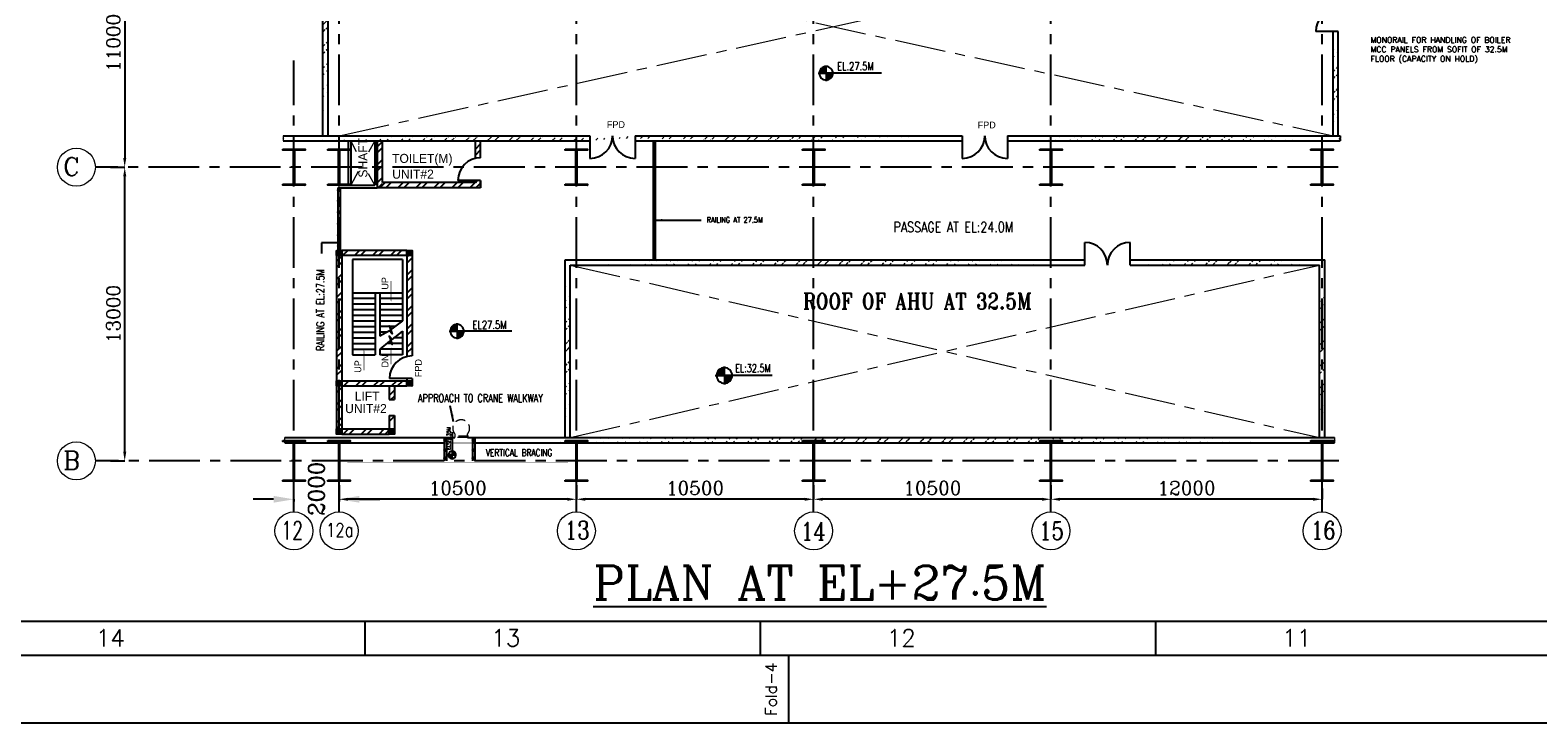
# Model space of a CAD drawing. Header units: inches. Extents: x 0 to 1544102, y -287698 to 23144100.
# Tile 2 of 54: x 53682 to 120399, y -287698 to -257035. Entities that reach past the tile are written whole.
import ezdxf
from ezdxf.enums import TextEntityAlignment as Align

# ---------------------------------------------------------------- set-up
doc = ezdxf.new("R2010")
doc.units = ezdxf.units.IN
doc.header["$LTSCALE"] = 1800
doc.header["$MEASUREMENT"] = 0
doc.linetypes.add('CENTER', pattern=[2, 1.25, -0.25, 0.25, -0.25])
doc.linetypes.add('HIDDEN', pattern=[0.375, 0.25, -0.125])
doc.layers.get('0').update_dxf_attribs({"color": 253, "lineweight": 9})
for name, color, linetype in [('BRACING', 1, 'HIDDEN'), ('COL', 1, 'Continuous'), ('DIM', 4, 'Continuous'), ('FORMAT', 9, 'Continuous'), ('GRID', 251, 'CENTER'), ('STAIR', 2, 'Continuous'), ('STEEL', 231, 'Continuous'), ('TEXT', 3, 'Continuous'), ('WALL', 6, 'Continuous')]:
    doc.layers.add(name, color=color, linetype=linetype)
doc.layers.add('CEN', color=2, linetype='CENTER', lineweight=15)
doc.layers.add('EQUIP', color=8, linetype='HIDDEN', lineweight=9)
doc.styles.add('COMPLEX', font='complex')
doc.styles.add('HTX11', font='O8111901')
doc.styles.add('ROMANC', font='ROMANC.SHX')
doc.styles.add('ROMANS', font='romans.shx')
doc.styles.add('ROMANT', font='romant')
doc.styles.get("Standard").update_dxf_attribs({"font": 'arial.ttf'})
doc.dimstyles.new('K2', dxfattribs={"dimtxt": 600, "dimasz": 400, "dimexe": 200, "dimexo": 200, "dimgap": 200, "dimtad": 1, "dimdec": 0, "dimzin": 0, "dimdsep": 46, "dimtxsty": 'ROMANC', "dimcen": 0.09, "dimclrd": 256, "dimclrt": 4, "dimadec": 0, "dimazin": 0, "dimtfac": 1, "dimtdec": 0, "dimtofl": 0, "dimtmove": 1, "dimatfit": 3, "dimfxl": 0.18, "dimtolj": 1, "dimtzin": 0, "dimarcsym": 0})
doc.dimstyles.new('USER175', dxfattribs={"dimscale": 175, "dimtxt": 2, "dimasz": 1.75, "dimexe": 0, "dimexo": 0, "dimgap": 0.5, "dimtad": 1, "dimdec": 0, "dimzin": 0, "dimdsep": 46, "dimtxsty": 'ROMANS', "dimcen": 0, "dimclrd": 4, "dimclre": 4, "dimclrt": 4, "dimadec": 0, "dimazin": 0, "dimtfac": 0.09, "dimtdec": 0, "dimtix": 1, "dimtofl": 0, "dimtmove": 0, "dimatfit": 3, "dimfxl": 1, "dimtolj": 1, "dimtzin": 0, "dimarcsym": 0})
pattern_1 = [(45, (-320647.8, -240291.9), (-477.2971, 477.2971), []), (45, (-320329.6, -240291.9), (-477.2971, 477.2971), [])]
pattern_2 = [(45, (-320647.8, -241291.9), (-477.2971, 477.2971), []), (45, (-320329.6, -241291.9), (-477.2971, 477.2971), [])]
pattern_3 = [(45, (-325069.66, -362048.9), (-397.7476, 397.7476), []), (45, (-324804.5, -362048.9), (-397.7476, 397.7476), [])]

# ---------------------------------------------------------------- blocks, each defined once
blk = doc.blocks.new('SHEET_A0')
at = {"layer": 'FORMAT'}
for p, q in [((24, 18), (1076, 18)), ((274, 12), (274, 18)), ((344, 12), (344, 18)), ((414, 12), (414, 18)), ((12, 12), (1177, 12)), ((349, 0), (349, 12))]:
    blk.add_line(p, q, dxfattribs=at)
blk.add_lwpolyline([(1189, 841), (0, 841), (0, 0), (1189, 0)], close=True, dxfattribs=at)
at = {"layer": 'FORMAT', "style": 'ROMANS'}
for s, p in [('14', (226.34, 13.53)), ('13', (296.34, 13.53)), ('12', (366.34, 13.53)), ('11', (436.34, 13.53))]:
    blk.add_text(s, height=3, dxfattribs=at).set_placement(p)
blk.add_text('Fold-4', height=2, rotation=90, dxfattribs=at).set_placement((346.89, 1.23))
at = {"layer": 'FORMAT', "color": 3, "flags": 13}
for tag, height, rotation, style, p in [('DRGNO', 3.5, 180, 'ROMANT', (99.42, 824.44)), ('FILE_PATH', 2, 90, 'ROMANS', (18.35, 51.64))]:
    blk.add_attdef(tag, text='', height=height, rotation=rotation, dxfattribs=dict(at, style=style)).set_placement(p, align=Align.MIDDLE_LEFT)
for tag, height, style, p in [('DRN', 2, 'ROMANS', (1122.62, 62.51)), ('DESIGN', 2, 'ROMANS', (1122.62, 58.59)), ('CHD', 2, 'ROMANS', (1122.62, 54.43)), ('APPD', 2, 'ROMANS', (1122.62, 50.27)), ('SCALE', 2, 'ROMANS', (1088.44, 28.38)), ('DRGNO', 3.5, 'ROMANT', (1105.05, 23))]:
    blk.add_attdef(tag, text='', height=height, dxfattribs=dict(at, style=style)).set_placement(p, align=Align.MIDDLE_LEFT)
at = {"layer": 'FORMAT', "color": 3, "style": 'ROMANS', "width": 0.8, "flags": 13}
for p in [(1162.9, 62.51), (1162.9, 58.35), (1162.9, 54.19), (1162.9, 50.16)]:
    blk.add_attdef('DATE', text='', height=2, dxfattribs=at).set_placement(p, align=Align.MIDDLE_LEFT)
at = {"layer": 'FORMAT', "color": 3, "style": 'ROMANS', "flags": 13}
for tag, p in [('1', (1119.96, 13.98)), ('REV', (1156.97, 13.98))]:
    blk.add_attdef(tag, p, '', height=2, dxfattribs=at)
blk = doc.blocks.new('*D445')
at = {"layer": 'DIM', "color": 0, "lineweight": -2, "transparency": 16777216}
for p, q in [((98852, -277170), (98852, -277802)), ((110852, -277320), (110852, -277802))]:
    blk.add_line(p, q, dxfattribs=at)
at = {"layer": 'DIM', "lineweight": -2, "transparency": 16777216}
blk.add_line((110452, -277802), (99252, -277802), dxfattribs=at)
at = {"layer": 'DIM', "transparency": 16777216}
for points in [[(99252, -277735), (99252, -277868), (98852, -277802)], [(110452, -277735), (110452, -277868), (110852, -277802)]]:
    blk.add_solid(points, dxfattribs=at)
at = {"layer": 'DIM', "color": 4, "transparency": 16777216, "insert": (104852, -277302), "char_height": 600, "attachment_point": 5, "style": 'ROMANC'}
blk.add_mtext('\\A1;12000', dxfattribs=at)
blk = doc.blocks.new('*D446')
at = {"layer": 'DIM', "lineweight": -2, "transparency": 16777216}
for p, q in [((64452, -277802), (63552, -277802)), ((68252, -277802), (69152, -277802))]:
    blk.add_line(p, q, dxfattribs=at)
at = {"layer": 'DIM', "color": 0, "lineweight": -2, "transparency": 16777216}
for p, q in [((65352, -277802), (65352, -277902)), ((67352, -277801), (67352, -277902))]:
    blk.add_line(p, q, dxfattribs=at)
at = {"layer": 'DIM', "transparency": 16777216}
for points in [[(64452, -277652), (64452, -277952), (65352, -277802)], [(68252, -277652), (68252, -277952), (67352, -277802)]]:
    blk.add_solid(points, dxfattribs=at)
at = {"layer": 'DIM', "color": 4, "transparency": 16777216, "insert": (66352, -277339), "char_height": 700, "attachment_point": 5, "rotation": 90, "style": 'COMPLEX'}
blk.add_mtext('\\A1;2000', dxfattribs=at)
blk = doc.blocks.new('*D447')
at = {"layer": 'DIM', "color": 0, "lineweight": -2, "transparency": 16777216}
for p, q in [((77852, -277170), (77852, -277802)), ((88352, -277320), (88352, -277802))]:
    blk.add_line(p, q, dxfattribs=at)
at = {"layer": 'DIM', "lineweight": -2, "transparency": 16777216}
blk.add_line((87952, -277802), (78252, -277802), dxfattribs=at)
at = {"layer": 'DIM', "transparency": 16777216}
for points in [[(78252, -277735), (78252, -277868), (77852, -277802)], [(87952, -277735), (87952, -277868), (88352, -277802)]]:
    blk.add_solid(points, dxfattribs=at)
at = {"layer": 'DIM', "color": 4, "transparency": 16777216, "insert": (83102, -277302), "char_height": 600, "attachment_point": 5, "style": 'ROMANC'}
blk.add_mtext('\\A1;10500', dxfattribs=at)
blk = doc.blocks.new('*D448')
at = {"layer": 'DIM', "color": 0, "lineweight": -2, "transparency": 16777216}
for p, q in [((88352, -277170), (88352, -277802)), ((98852, -277320), (98852, -277802))]:
    blk.add_line(p, q, dxfattribs=at)
at = {"layer": 'DIM', "lineweight": -2, "transparency": 16777216}
blk.add_line((98452, -277802), (88752, -277802), dxfattribs=at)
at = {"layer": 'DIM', "transparency": 16777216}
for points in [[(88752, -277735), (88752, -277868), (88352, -277802)], [(98452, -277735), (98452, -277868), (98852, -277802)]]:
    blk.add_solid(points, dxfattribs=at)
at = {"layer": 'DIM', "color": 4, "transparency": 16777216, "insert": (93602, -277302), "char_height": 600, "attachment_point": 5, "style": 'ROMANC'}
blk.add_mtext('\\A1;10500', dxfattribs=at)
blk = doc.blocks.new('*D449')
at = {"layer": 'DIM', "color": 0, "lineweight": -2, "transparency": 16777216}
for p, q in [((67352, -277170), (67352, -277802)), ((77852, -277320), (77852, -277802))]:
    blk.add_line(p, q, dxfattribs=at)
at = {"layer": 'DIM', "lineweight": -2, "transparency": 16777216}
blk.add_line((77452, -277802), (67752, -277802), dxfattribs=at)
at = {"layer": 'DIM', "transparency": 16777216}
for points in [[(67752, -277735), (67752, -277868), (67352, -277802)], [(77452, -277735), (77452, -277868), (77852, -277802)]]:
    blk.add_solid(points, dxfattribs=at)
at = {"layer": 'DIM', "color": 4, "transparency": 16777216, "insert": (72602, -277302), "char_height": 600, "attachment_point": 5, "style": 'ROMANC'}
blk.add_mtext('\\A1;10500', dxfattribs=at)
blk = doc.blocks.new('C-ROW COLUMN')
at = {"layer": 'COL'}
h = blk.add_hatch(dxfattribs=at)
h.set_pattern_fill('ANSI31', color=256, scale=200, style=0)
h.set_pattern_definition([(45, (-1315.907, -6.545), (-17.6776695, 17.6776695), [])])
h.paths.add_polyline_path([(77950, 120865), (76960, 120865), (76960, 120820), (77950, 120820)])
h.paths.add_polyline_path([(77478, 120820), (77433, 120820), (77433, 119310), (77478, 119310)])
h.paths.add_polyline_path([(77950, 119310), (76960, 119310), (76960, 119265), (77950, 119265)])
at = {"layer": 'CEN'}
for p, q in [((77455, 119265), (77455, 120865)), ((77264, 120065), (77647, 120065))]:
    blk.add_line(p, q, dxfattribs=at)
at = {"layer": 'COL'}
for points in [[(76960, 120865), (77950, 120865), (77950, 120820), (76960, 120820)], [(77433, 120820), (77478, 120820), (77478, 119310), (77433, 119310)], [(76960, 119310), (77950, 119310), (77950, 119265), (76960, 119265)]]:
    blk.add_lwpolyline(points, close=True, dxfattribs=at)
blk = doc.blocks.new('B-ROW COLUMN')
at = {"layer": 'COL'}
h = blk.add_hatch(dxfattribs=at)
h.set_pattern_fill('ANSI31', color=256, scale=200, style=0)
h.set_pattern_definition([(45, (155648.048, 63141.767), (-17.67767, 17.67767), [])])
h.paths.add_polyline_path([(171095, 85178), (172085, 85178), (172085, 85128), (171095, 85128)])
h.paths.add_polyline_path([(171574, 86878), (171606, 86878), (171606, 85178), (171574, 85178)])
h.paths.add_polyline_path([(171095, 86928), (172085, 86928), (172085, 86878), (171095, 86878)])
blk.add_line((171590, 85128), (171590, 86928))
at = {"layer": 'CEN'}
for p, q in [((171590, 85128), (171590, 86928)), ((171399, 86028), (171782, 86028))]:
    blk.add_line(p, q, dxfattribs=at)
at = {"layer": 'COL'}
for points in [[(171095, 86928), (172085, 86928), (172085, 86878), (171095, 86878)], [(171574, 86878), (171606, 86878), (171606, 85178), (171574, 85178)], [(171095, 85178), (172085, 85178), (172085, 85128), (171095, 85128)]]:
    blk.add_lwpolyline(points, close=True, dxfattribs=at)
blk = doc.blocks.new('*X22')
at = {"color": 0}
for p, q in [((36080, 29200), (36330, 29200)), ((36081, 29225), (36330, 29225)), ((36085, 29250), (36330, 29250)), ((36092, 29275), (36330, 29275)), ((36102, 29300), (36330, 29300)), ((36115, 29325), (36330, 29325)), ((36132, 29350), (36330, 29350)), ((36154, 29375), (36330, 29375)), ((36183, 29400), (36330, 29400)), ((36226, 29425), (36330, 29425))]:
    blk.add_line(p, q, dxfattribs=at)
blk = doc.blocks.new('LL')
for p, q in [((-1136, 0), (-711, 0)), ((-711, 0), (-711, 423)), ((1493, 0), (-711, 0)), ((-711, 0), (-711, -418))]:
    blk.add_line(p, q)
for start, end in [(90, 180), (180, 270), (0, 90), (270, 0)]:
    blk.add_arc((-711, 0), 360, start, end)
at = {"xscale": 1.439999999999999, "yscale": 1.439999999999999, "zscale": 1.439999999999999}
blk.add_blockref('*X22', (-53026, -42044), dxfattribs=at)
at = {"xscale": 1.439999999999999, "yscale": 1.439999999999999, "zscale": 1.439999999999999, "rotation": 180}
blk.add_blockref('*X22', (51604, 42044), dxfattribs=at)
at = {"flags": 4}
blk.add_attdef('LEVEL', (-222, 154), '', height=432, dxfattribs=at)
blk = doc.blocks.new('*D453')
at = {"layer": 'DIM', "color": 0, "lineweight": -2, "transparency": 16777216}
for p, q in [((57237, -252101), (57866, -252101)), ((57237, -263101), (57866, -263101))]:
    blk.add_line(p, q, dxfattribs=at)
at = {"layer": 'DIM', "lineweight": -2, "transparency": 16777216}
blk.add_line((57866, -252501), (57866, -262701), dxfattribs=at)
at = {"layer": 'DIM', "transparency": 16777216}
for points in [[(57800, -252501), (57933, -252501), (57866, -252101)], [(57800, -262701), (57933, -262701), (57866, -263101)]]:
    blk.add_solid(points, dxfattribs=at)
at = {"layer": 'DIM', "color": 4, "transparency": 16777216, "insert": (57366, -257601), "char_height": 600, "attachment_point": 5, "rotation": 90, "style": 'ROMANC'}
blk.add_mtext('\\A1;11000', dxfattribs=at)
blk = doc.blocks.new('*D454')
at = {"layer": 'DIM', "color": 0, "lineweight": -2, "transparency": 16777216}
for p, q in [((57237, -263101), (57866, -263101)), ((57237, -276101), (57866, -276101))]:
    blk.add_line(p, q, dxfattribs=at)
at = {"layer": 'DIM', "lineweight": -2, "transparency": 16777216}
blk.add_line((57866, -275701), (57866, -263501), dxfattribs=at)
at = {"layer": 'DIM', "transparency": 16777216}
for points in [[(57800, -263501), (57933, -263501), (57866, -263101)], [(57800, -275701), (57933, -275701), (57866, -276101)]]:
    blk.add_solid(points, dxfattribs=at)
at = {"layer": 'DIM', "color": 4, "transparency": 16777216, "insert": (57366, -269601), "char_height": 600, "attachment_point": 5, "rotation": 90, "style": 'ROMANC'}
blk.add_mtext('\\A1;13000', dxfattribs=at)

msp = doc.modelspace()

# ---------------------------------------------------------------- hatches: boundary and pattern name
h = msp.add_hatch()
h.set_pattern_fill('ANSI32', color=256, scale=1800, style=0)
h.set_pattern_definition(pattern_1)
edge = h.paths.add_edge_path()
edge.add_line((66637.36, -261711.25), (66637.36, -251236.25))
edge.add_line((66867.36, -261711.25), (66867.36, -251466.25))
h = msp.add_hatch()
h.set_pattern_fill('ANSI32', color=256, scale=1800, style=0)
h.set_pattern_definition(pattern_1)
edge = h.paths.add_edge_path()
edge.add_line((111337.36, -261711.25), (111337.36, -257101.25))
edge.add_line((111567.36, -261711.25), (111567.36, -257101.25))
h = msp.add_hatch()
h.set_pattern_fill('ANSI32', color=256, scale=1800, style=0)
h.set_pattern_definition(pattern_1)
edge = h.paths.add_edge_path()
edge.add_line((80452.36, -261711.25), (94925.97, -261711.25))
edge.add_line((80452.36, -261941.25), (94925.97, -261941.25))
edge.add_line((64883.65, -261711.25), (78452.36, -261711.25))
edge.add_line((64883.65, -261941.25), (78452.36, -261941.25))
h = msp.add_hatch()
h.set_pattern_fill('ANSI32', color=256, scale=1800, style=0)
h.set_pattern_definition(pattern_1)
edge = h.paths.add_edge_path()
edge.add_line((96925.97, -261711.25), (111644.65, -261711.25))
edge.add_line((96925.97, -261941.25), (111644.65, -261941.25))
h = msp.add_hatch()
h.set_pattern_fill('ANSI32', color=256, scale=1800, style=0)
h.set_pattern_definition(pattern_2)
edge = h.paths.add_edge_path()
edge.add_line((77352.36, -267201.25), (100352.36, -267201.25))
edge.add_line((77582.36, -267431.25), (100352.36, -267431.25))
h = msp.add_hatch()
h.set_pattern_fill('ANSI32', color=256, scale=1800, style=0)
h.set_pattern_definition(pattern_2)
edge = h.paths.add_edge_path()
edge.add_line((77582.36, -275071.25), (77582.36, -267431.25))
edge.add_line((77352.36, -275071.25), (77352.36, -267201.25))
h = msp.add_hatch()
h.set_pattern_fill('ANSI32', color=256, scale=1800, style=0)
h.set_pattern_definition(pattern_2)
edge = h.paths.add_edge_path()
edge.add_line((102352.36, -267201.25), (110967.36, -267201.25))
edge.add_line((102352.36, -267431.25), (110737.36, -267431.25))
h = msp.add_hatch()
h.set_pattern_fill('ANSI32', color=256, scale=1800, style=0)
h.set_pattern_definition(pattern_2)
edge = h.paths.add_edge_path()
edge.add_line((110967.36, -275071.25), (110967.36, -267201.25))
edge.add_line((110737.36, -275071.25), (110737.36, -267431.25))
h = msp.add_hatch()
h.set_pattern_fill('ANSI32', color=256, scale=1800, style=0)
h.set_pattern_definition(pattern_2)
edge = h.paths.add_edge_path()
edge.add_line((73036.38, -275071.25), (111403.45, -275071.25))
edge.add_line((73252.36, -275301.25), (111403.45, -275301.25))
at = {"layer": 'COL'}
h = msp.add_hatch(dxfattribs=at)
h.set_pattern_fill('ANSI31', color=1, scale=250, angle=180, style=0)
h.set_pattern_definition([(225, (63887.363, -272136.247), (22.09709, -22.09709), [])])
h.paths.add_polyline_path([(67467.36, -267016.25), (67467.36, -266786.25), (67237.36, -266786.25), (67237.36, -267016.25)])
h = msp.add_hatch(dxfattribs=at)
h.set_pattern_fill('ANSI31', color=1, scale=250, angle=180, style=0)
h.set_pattern_definition([(225, (63887.363, -272136.247), (22.09709, -22.09709), [])])
h.paths.add_polyline_path([(67467.36, -267016.25), (67467.36, -266786.25), (67237.36, -266786.25), (67237.36, -267016.25)])
h = msp.add_hatch(dxfattribs=at)
h.set_pattern_fill('ANSI31', color=1, scale=250, angle=180, style=0)
h.set_pattern_definition([(225, (67002.363, -272136.247), (22.09709, -22.09709), [])])
h.paths.add_polyline_path([(70582.36, -267016.25), (70582.36, -266786.25), (70352.36, -266786.25), (70352.36, -267016.25)])
h = msp.add_hatch(dxfattribs=at)
h.set_pattern_fill('ANSI31', color=1, scale=250, angle=180, style=0)
h.set_pattern_definition([(225, (67002.363, -272136.247), (22.09709, -22.09709), [])])
h.paths.add_polyline_path([(70582.36, -267016.25), (70582.36, -266786.25), (70352.36, -266786.25), (70352.36, -267016.25)])
h = msp.add_hatch(dxfattribs=at)
h.set_pattern_fill('ANSI31', color=1, scale=250, angle=180, style=0)
h.set_pattern_definition([(225, (63887.363, -277906.247), (22.09709, -22.09709), [])])
h.paths.add_polyline_path([(67467.36, -272786.25), (67467.36, -272556.25), (67237.36, -272556.25), (67237.36, -272786.25)])
h = msp.add_hatch(dxfattribs=at)
h.set_pattern_fill('ANSI31', color=1, scale=250, angle=180, style=0)
h.set_pattern_definition([(225, (67002.363, -277906.247), (22.09709, -22.09709), [])])
h.paths.add_polyline_path([(70582.36, -272786.25), (70582.36, -272556.25), (70352.36, -272556.25), (70352.36, -272786.25)])
h = msp.add_hatch(dxfattribs=at)
h.set_pattern_fill('ANSI31', color=1, scale=250, angle=180, style=0)
h.set_pattern_definition([(225, (63887.363, -280036.247), (22.09709, -22.09709), [])])
h.paths.add_polyline_path([(67467.36, -274916.25), (67467.36, -274686.25), (67237.36, -274686.25), (67237.36, -274916.25)])
h = msp.add_hatch(dxfattribs=at)
h.set_pattern_fill('ANSI31', color=1, scale=250, angle=180, style=0)
h.set_pattern_definition([(225, (66217.363, -280036.247), (22.09709, -22.09709), [])])
h.paths.add_polyline_path([(69797.36, -274916.25), (69797.36, -274686.25), (69567.36, -274686.25), (69567.36, -274916.25)])
at = {"layer": 'WALL', "linetype": 'Continuous'}
h = msp.add_hatch(dxfattribs=at)
h.set_pattern_fill('ANSI32', color=9, scale=1500, angle=360, style=0)
h.set_pattern_definition([(45, (-323799.66, -361128.9), (-397.7476, 397.7476), []), (45, (-323534.5, -361128.9), (-397.7476, 397.7476), [])])
h.paths.add_polyline_path([(69042.36, -263101.25), (68927.36, -263101.25), (68927.36, -263901.25), (69042.36, -263901.25)])
h.paths.add_polyline_path([(69042.36, -261941.25), (68927.36, -261941.25), (68927.36, -263101.25), (69042.36, -263101.25)])
h = msp.add_hatch(dxfattribs=at)
h.set_pattern_fill('ANSI32', color=9, scale=1500, angle=360, style=0)
h.set_pattern_definition([(45, (-449114.66, -361128.9), (-397.74756, 397.74756), []), (45, (-448849.5, -361128.9), (-397.74756, 397.74756), [])])
h.paths.add_polyline_path([(69272.36, -261941.25), (69042.36, -261941.25), (69042.36, -263101.25), (69272.36, -263101.25)])
h.paths.add_polyline_path([(69272.36, -263101.25), (69042.36, -263101.25), (69042.36, -264016.25), (69272.36, -264016.25)])
h = msp.add_hatch(dxfattribs=at)
h.set_pattern_fill('ANSI32', color=9, scale=1500, angle=360, style=0)
h.set_pattern_definition([(45, (-404755.4, -306098.74), (-397.74756, 397.74756), []), (45, (-404490.26, -306098.74), (-397.74756, 397.74756), [])])
edge = h.paths.add_edge_path()
edge.add_line((73612.36, -264336.25), (73382.36, -264336.25))
edge.add_line((73382.36, -264336.25), (73382.36, -264363.06))
edge.add_arc((73612.36, -265336.25), 1000, 90, 103.2970717, ccw=False)
edge = h.paths.add_edge_path()
edge.add_arc((73612.36, -263686.25), 1000, 90, 103.2970717)
edge.add_line((73382.36, -262713.06), (73382.36, -261941.25))
edge.add_line((73382.36, -261941.25), (73612.36, -261941.25))
edge.add_line((73612.36, -261941.25), (73612.36, -262686.25))
h = msp.add_hatch(dxfattribs=at)
h.set_pattern_fill('ANSI32', color=9, scale=1500, angle=360, style=0)
h.set_pattern_definition([(45, (-447799.66, -356978.9), (-397.74756, 397.74756), []), (45, (-447534.5, -356978.9), (-397.74756, 397.74756), [])])
h.paths.add_polyline_path([(69042.36, -263786.25), (69042.36, -264016.25), (73612.36, -264016.25), (73612.36, -263686.25), (73382.36, -263686.25), (73382.36, -263786.25)])
h = msp.add_hatch(dxfattribs=at)
h.set_pattern_fill('ANSI32', color=9, scale=1500, angle=360, style=0)
h.set_pattern_definition([(45, (-323799.66, -362128.9), (-397.7476, 397.7476), []), (45, (-323534.5, -362128.9), (-397.7476, 397.7476), [])])
h.paths.add_polyline_path([(70352.36, -266786.25), (67467.36, -266786.25), (67467.36, -267016.25), (70352.36, -267016.25)])
h = msp.add_hatch(dxfattribs=at)
h.set_pattern_fill('ANSI32', color=9, scale=1500, angle=360, style=0)
h.set_pattern_definition([(45, (-448399.66, -362093.9), (-397.74756, 397.74756), []), (45, (-448134.5, -362093.9), (-397.74756, 397.74756), [])])
h.paths.add_polyline_path([(67237.36, -272556.25), (67467.36, -272556.25), (67467.36, -267016.25), (67237.36, -267016.25)])
h = msp.add_hatch(dxfattribs=at)
h.set_pattern_fill('ANSI32', color=9, scale=1500, angle=360, style=0)
h.set_pattern_definition([(45, (63620.57, -273019.85), (-397.748, 397.748), []), (45, (63885.74, -273019.85), (-397.748, 397.748), [])])
edge = h.paths.add_edge_path()
edge.add_arc((70582.37, -272686.26), 1141.75, 90.0004462, 101.621923, ccw=False)
edge.add_line((70582.36, -271544.51), (70582.36, -267016.25))
edge.add_line((70582.36, -267016.25), (70352.36, -267016.25))
edge.add_line((70352.36, -267016.25), (70352.36, -271567.91))
h = msp.add_hatch(dxfattribs=at)
h.set_pattern_fill('ANSI32', color=9, scale=1500, angle=360, style=0)
h.set_pattern_definition(pattern_3)
h.paths.add_polyline_path([(67467.36, -272786.25), (67237.36, -272786.25), (67237.36, -274786.25), (67467.36, -274786.25)])
h = msp.add_hatch(dxfattribs=at)
h.set_pattern_fill('ANSI32', color=9, scale=1500, angle=360, style=0)
h.set_pattern_definition([(45, (64105.57, -272789.85), (-397.75, 397.75), []), (45, (64370.74, -272789.85), (-397.75, 397.75), [])])
h.paths.add_polyline_path([(70352.36, -272556.25), (67467.36, -272556.25), (67467.36, -272786.25), (70352.36, -272786.25)])
h = msp.add_hatch(dxfattribs=at)
h.set_pattern_fill('ANSI32', color=9, scale=1500, angle=360, style=0)
h.set_pattern_definition([(45, (53123.6, -366013.9), (-397.7476, 397.7476), []), (45, (53388.8, -366013.9), (-397.7476, 397.7476), [])])
h.paths.add_polyline_path([(69797.36, -272786.25), (69567.36, -272786.25), (69567.36, -273386.25), (69797.36, -273386.25)])
h = msp.add_hatch(dxfattribs=at)
h.set_pattern_fill('ANSI32', color=9, scale=1500, angle=360, style=0)
h.set_pattern_definition([(45, (53123.6, -365313.9), (-397.7476, 397.7476), []), (45, (53388.8, -365313.9), (-397.7476, 397.7476), [])])
h.paths.add_polyline_path([(69797.36, -274086.25), (69567.36, -274086.25), (69567.36, -274686.25), (69797.36, -274686.25)])
h = msp.add_hatch(dxfattribs=at)
h.set_pattern_fill('ANSI32', color=9, scale=1500, angle=360, style=0)
h.set_pattern_definition(pattern_3)
h.paths.add_polyline_path([(69667.36, -274916.25), (69667.36, -274686.25), (67467.36, -274686.25), (67467.36, -274916.25)])

# ---------------------------------------------------------------- linework, layer by layer
for points in [[(64883.65, -261711.25), (64883.65, -261807.08), (64906.65, -261807.08), (64860.65, -261845.41), (64883.65, -261845.41), (64883.65, -261941.25)], [(64947.59, -275301.25), (64947.59, -275205.41), (64924.59, -275205.41), (64970.59, -275167.08), (64947.59, -275167.08), (64947.59, -275071.25)], [(111403.45, -275071.25), (111403.45, -275167.08), (111426.45, -275167.08), (111380.45, -275205.41), (111403.45, -275205.41), (111403.45, -275301.25)]]:
    msp.add_lwpolyline(points)
for centre, radius in [((81295.9, -262114.82), 50), ((55725.83, -263101.25), 840.34), ((55725.83, -263101.25), 840.34), ((81295.9, -262452.57), 50), ((81295.9, -262912.18), 50), ((81295.9, -263505.5), 50), ((81295.9, -264062.61), 50), ((81295.9, -264554.85), 50), ((81295.9, -265107.62), 50), ((81295.9, -265659.16), 50), ((81295.9, -266211.93), 50), ((81295.9, -266763.47), 50), ((55725.83, -276101.25), 840.34), ((55725.83, -276101.25), 840.34), ((65352.36, -279201.5), 840.34), ((65352.36, -279201.5), 840.34), ((67352.36, -279201.5), 840.34), ((67352.36, -279201.5), 840.34), ((77852.36, -279201.5), 840.34), ((77852.36, -279201.5), 840.34), ((88352.36, -279201.5), 840.34), ((88352.36, -279201.5), 840.34), ((98852.36, -279201.5), 840.34), ((98852.36, -279201.5), 840.34), ((110852.36, -279201.5), 840.34), ((110852.36, -279201.5), 840.34)]:
    msp.add_circle(centre, radius)
at = {"layer": 'BRACING', "const_width": 25}
for points in [[(67722.36, -275313.75), (77482.36, -275313.75)], [(67722.36, -276188.75), (77482.36, -276188.75)]]:
    msp.add_lwpolyline(points, dxfattribs=at)
at = {"layer": 'CEN'}
for p, q in [((67352.36, -261711.25), (110852.36, -252101.25)), ((67352.36, -252101.25), (111337.36, -261711.25)), ((68125.67, -262418.86), (67867.36, -261941.25)), ((68927.36, -261941.25), (68659.29, -262436.93)), ((68196.44, -263292.77), (67867.36, -263901.25)), ((68927.36, -263901.25), (68651.99, -263392.06)), ((77582.36, -275071.25), (110737.36, -267431.25)), ((77582.36, -267431.25), (110737.36, -275071.25))]:
    msp.add_line(p, q, dxfattribs=at)
at = {"layer": 'COL'}
for points in [[(67237.36, -266786.25), (67467.36, -266786.25), (67467.36, -267016.25), (67237.36, -267016.25)], [(67237.36, -266786.25), (67467.36, -266786.25), (67467.36, -267016.25), (67237.36, -267016.25)], [(70352.36, -266786.25), (70582.36, -266786.25), (70582.36, -267016.25), (70352.36, -267016.25)], [(70352.36, -266786.25), (70582.36, -266786.25), (70582.36, -267016.25), (70352.36, -267016.25)], [(67237.36, -272556.25), (67467.36, -272556.25), (67467.36, -272786.25), (67237.36, -272786.25)], [(70352.36, -272556.25), (70582.36, -272556.25), (70582.36, -272786.25), (70352.36, -272786.25)], [(67237.36, -274686.25), (67467.36, -274686.25), (67467.36, -274916.25), (67237.36, -274916.25)], [(69567.36, -274686.25), (69797.36, -274686.25), (69797.36, -274916.25), (69567.36, -274916.25)]]:
    msp.add_lwpolyline(points, close=True, dxfattribs=at)
at = {"layer": 'EQUIP'}
for p, q in [((73079.45, -275012.37), (72438.66, -275012.37)), ((72473.88, -274908.48), (72473.88, -275071.25)), ((73036.38, -275071.25), (72473.88, -275071.25)), ((73036.38, -275071.25), (73036.38, -274908.48))]:
    msp.add_line(p, q, dxfattribs=at)
msp.add_arc((72755.13, -274660.44), 375, 318.5903779, 221.4096221, dxfattribs=at)
at = {"layer": 'GRID'}
for p, q in [((77852.36, -278361.16), (77852.36, -215624.93)), ((88352.36, -278361.16), (88352.36, -215624.93)), ((98852.36, -278361.16), (98852.36, -215624.93)), ((67352.36, -278361.16), (67352.36, -247376.9)), ((110852.36, -278361.16), (110852.36, -247376.9)), ((65352.36, -278361.16), (65352.36, -258376.9)), ((65352.36, -278361.16), (65352.36, -258376.9)), ((111565.65, -263101.25), (56566.18, -263101.25)), ((111595.74, -276101.25), (56566.18, -276101.25))]:
    msp.add_line(p, q, dxfattribs=at)
at = {"layer": 'STAIR', "linetype": 'Continuous'}
for p, q in [((67952.36, -267186.25), (67952.36, -271406.25)), ((70152.36, -267186.25), (67952.36, -267186.25)), ((70152.36, -267186.25), (70152.36, -269906.25)), ((67952.35, -268656.25), (68952.36, -268656.25)), ((68952.36, -268656.25), (68952.36, -271406.25)), ((68952.36, -268656.25), (69152.36, -268656.25)), ((69152.36, -268656.25), (70152.36, -268656.25)), ((69152.36, -268656.25), (69152.36, -270580.4)), ((67952.35, -268906.25), (68952.36, -268906.25)), ((67952.35, -269156.25), (68952.36, -269156.25)), ((67952.35, -269406.25), (68952.36, -269406.25)), ((69152.36, -268906.25), (70152.36, -268906.25)), ((69152.36, -269156.25), (70152.36, -269156.25)), ((69152.36, -269406.25), (70152.36, -269406.25)), ((67952.35, -269656.25), (68952.36, -269656.25)), ((67952.35, -269906.25), (68952.36, -269906.25)), ((67952.35, -270156.25), (68952.36, -270156.25)), ((69152.36, -269656.25), (70152.36, -269656.25)), ((69152.36, -269906.25), (70152.36, -269906.25)), ((69824.22, -270156.25), (69152.36, -270156.25)), ((67952.35, -270406.25), (68952.36, -270406.25)), ((67952.35, -270656.25), (68952.36, -270656.25)), ((69466.17, -270406.25), (69152.36, -270406.25)), ((70152.36, -270656.25), (69774.85, -270656.25)), ((70152.36, -270406.25), (70091.64, -270406.25)), ((70152.36, -270358.33), (70152.36, -271406.25)), ((67952.35, -270906.25), (68952.36, -270906.25)), ((67952.35, -271156.25), (68952.36, -271156.25)), ((67952.35, -271406.25), (68952.36, -271406.25)), ((70152.36, -271156.25), (69152.36, -271156.25)), ((69152.36, -271156.25), (69152.36, -271406.25)), ((70152.36, -271406.25), (69152.36, -271406.25)), ((70152.36, -270906.25), (69461.31, -270906.25))]:
    msp.add_line(p, q, dxfattribs=at)
at = {"layer": 'STAIR', "linetype": 'Continuous', "flags": 128}
for points in [[(69652.36, -269054.26, 0, 150, 0), (69652.36, -268699.57, 25, 25, 0), (69652.36, -268140.93, 25, 25, 0)], [(68452.35, -271182.65, 0, 150, 0), (68452.35, -271537.34, 25, 25, 0), (68452.35, -272095.98, 25, 25, 0)], [(69652.36, -271076.61, 0, 150, 0), (69652.36, -271431.3, 25, 25, 0), (69652.36, -271828.18, 25, 25, 0)]]:
    msp.add_lwpolyline(points, format="xyseb", dxfattribs=at)
for points in [[(70152.36, -269906.25), (69684.59, -270262.62), (69573.9, -270122.36), (69699.61, -270478.38), (69588.93, -270338.12), (69152.36, -270580.4)], [(70152.36, -270358.33), (69684.59, -270727.48), (69573.9, -270587.22), (69699.61, -270943.24), (69588.93, -270802.98), (69152.36, -271156.25)]]:
    msp.add_lwpolyline(points, dxfattribs=at)
at = {"layer": 'STEEL'}
for p, q in [((67302.36, -264016.25), (67302.36, -266786.25)), ((67402.36, -264016.25), (67402.36, -266786.25)), ((72002.36, -275071.25), (72002.36, -276101.25)), ((72102.36, -275071.25), (72102.36, -276101.25)), ((73252.36, -275071.25), (73252.36, -276101.25)), ((73352.36, -275071.25), (73352.36, -276101.25))]:
    msp.add_line(p, q, dxfattribs=at)
for centre in [(67352.36, -264111.2), (67352.36, -264598.69), (67352.36, -265098.69), (67352.36, -265598.69), (67352.36, -266098.69), (67352.36, -266598.69)]:
    msp.add_circle(centre, 50, dxfattribs=at)
at = {"layer": 'STEEL', "linetype": 'Continuous'}
for centre in [(72052.36, -275183.6), (73302.36, -275183.6), (72052.36, -275628.91), (72052.36, -275994.04), (73302.36, -275628.91), (73302.36, -275994.04)]:
    msp.add_circle(centre, 50, dxfattribs=at)
at = {"layer": 'TEXT', "flags": 128}
for points in [[(88901.92, -258645.87, 0.414246), (88601.92, -258945.87)], [(89201.92, -258945.87, 0.414258), (88901.92, -258645.87)], [(88601.92, -258945.87, 0.414221), (88901.92, -259245.87)], [(88901.92, -259245.87, 0.414246), (89201.92, -258945.87)], [(72572.53, -270062.76, 0.414246), (72272.53, -270362.76)], [(72872.53, -270362.76, 0.414258), (72572.53, -270062.76)], [(72272.53, -270362.76, 0.414221), (72572.53, -270662.76)], [(72572.53, -270662.76, 0.414246), (72872.53, -270362.76)]]:
    msp.add_lwpolyline(points, format="xyb", dxfattribs=at)
for points in [[(88616.68, -258852.87), (88901.92, -258852.87)], [(88628.32, -258822.87), (88901.92, -258822.87)], [(88643.8, -258792.87), (88901.92, -258792.87)], [(88664.2, -258762.87), (88901.92, -258762.87)], [(88690.6, -258732.87), (88901.92, -258732.87)], [(88725.88, -258702.87), (88901.92, -258702.87)], [(88777.36, -258672.87), (88901.92, -258672.87)], [(88901.92, -258945.87), (88901.92, -258593.55)], [(88548.04, -258945.87), (88901.92, -258945.87)], [(88601.92, -258942.87), (88901.92, -258942.87)], [(88603.72, -258912.87), (88901.92, -258912.87)], [(88608.64, -258882.87), (88901.92, -258882.87)], [(91347.34, -258945.87), (88901.92, -258945.87)], [(88901.92, -258945.87), (88901.92, -259294.23)], [(89201.92, -258948.75), (88901.92, -258948.75)], [(89200.12, -258978.75), (88901.92, -258978.75)], [(89195.32, -259008.75), (88901.92, -259008.75)], [(89187.16, -259038.75), (88901.92, -259038.75)], [(89175.64, -259068.75), (88901.92, -259068.75)], [(89160.04, -259098.75), (88901.92, -259098.75)], [(89139.76, -259128.75), (88901.92, -259128.75)], [(89113.24, -259158.75), (88901.92, -259158.75)], [(89077.96, -259188.75), (88901.92, -259188.75)], [(89026.48, -259218.75), (88901.92, -259218.75)], [(72334.81, -270179.76), (72572.53, -270179.76)], [(72361.21, -270149.76), (72572.53, -270149.76)], [(72396.49, -270119.76), (72572.53, -270119.76)], [(72447.97, -270089.76), (72572.53, -270089.76)], [(72572.53, -270362.76), (72572.53, -270010.44)], [(72218.65, -270362.76), (72572.53, -270362.76)], [(72272.53, -270359.76), (72572.53, -270359.76)], [(72274.33, -270329.76), (72572.53, -270329.76)], [(72279.25, -270299.76), (72572.53, -270299.76)], [(72287.29, -270269.76), (72572.53, -270269.76)], [(72298.93, -270239.76), (72572.53, -270239.76)], [(72314.41, -270209.76), (72572.53, -270209.76)], [(74996.63, -270362.76), (72572.53, -270362.76)], [(72572.53, -270362.76), (72572.53, -270711.12)], [(72872.53, -270365.64), (72572.53, -270365.64)], [(72870.73, -270395.64), (72572.53, -270395.64)], [(72865.93, -270425.64), (72572.53, -270425.64)], [(72857.77, -270455.64), (72572.53, -270455.64)], [(72846.25, -270485.64), (72572.53, -270485.64)], [(72830.65, -270515.64), (72572.53, -270515.64)], [(72810.37, -270545.64), (72572.53, -270545.64)], [(72783.85, -270575.64), (72572.53, -270575.64)], [(72748.57, -270605.64), (72572.53, -270605.64)], [(72697.09, -270635.64), (72572.53, -270635.64)]]:
    msp.add_lwpolyline(points, dxfattribs=at)
at = {"layer": 'WALL'}
for p, q in [((66637.36, -261711.25), (66637.36, -251236.25)), ((66867.36, -261711.25), (66867.36, -251466.25)), ((111567.36, -257101.25), (110567.36, -257101.25)), ((111337.36, -261711.25), (111337.36, -257101.25)), ((111567.36, -261711.25), (111567.36, -257101.25)), ((64883.65, -261711.25), (78452.36, -261711.25)), ((64883.65, -261941.25), (78452.36, -261941.25)), ((67752.36, -261941.25), (67752.36, -263901.25)), ((67867.36, -261941.25), (67867.36, -263901.25)), ((68927.36, -261941.25), (68927.36, -263901.25)), ((69042.36, -263901.25), (69042.36, -261941.25)), ((69042.36, -261941.25), (69042.36, -264016.25)), ((69272.36, -263786.25), (69272.36, -261941.25)), ((73382.36, -262713.06), (73382.36, -261941.25)), ((73612.36, -262686.25), (73612.36, -261941.25)), ((78452.36, -261711.25), (78452.36, -262711.25)), ((80452.36, -261711.25), (94925.97, -261711.25)), ((80452.36, -261711.25), (80452.36, -262711.25)), ((80452.36, -261941.25), (94925.97, -261941.25)), ((81245.9, -261941.25), (81245.9, -267201.25)), ((81345.9, -261941.25), (81345.9, -267201.25)), ((94925.97, -261711.25), (94925.97, -262711.25)), ((96925.97, -261711.25), (111644.65, -261711.25)), ((96925.97, -261711.25), (96925.97, -262711.25)), ((96925.97, -261941.25), (111644.65, -261941.25)), ((67302.36, -264016.25), (69042.36, -264016.25)), ((67352.36, -263901.25), (68927.36, -263901.25)), ((73612.36, -264016.25), (69042.36, -264016.25)), ((73382.36, -263786.25), (69272.36, -263786.25)), ((73382.36, -263786.25), (73382.36, -263686.25)), ((73382.36, -263713.06), (73382.36, -263686.25)), ((73382.36, -263686.25), (73382.36, -263786.25)), ((73612.36, -264016.25), (73612.36, -263686.25)), ((73612.36, -263686.25), (73612.36, -264016.25)), ((67237.36, -266786.25), (67237.36, -274686.25)), ((67467.36, -266786.25), (67467.36, -274686.25)), ((70352.36, -266786.25), (67467.36, -266786.25)), ((100352.36, -267431.25), (100352.36, -266431.25)), ((102352.36, -267431.25), (102352.36, -266431.25)), ((70352.36, -267016.25), (67467.36, -267016.25)), ((70352.36, -267016.25), (70352.36, -271483.06)), ((70582.36, -267016.25), (70582.36, -271456.25)), ((77352.36, -267201.25), (100352.36, -267201.25)), ((77352.36, -275071.25), (77352.36, -267201.25)), ((77582.36, -267431.25), (100352.36, -267431.25)), ((77582.36, -275071.25), (77582.36, -267431.25)), ((102352.36, -267201.25), (110967.36, -267201.25)), ((102352.36, -267431.25), (110737.36, -267431.25)), ((110737.36, -275071.25), (110737.36, -267431.25)), ((110967.36, -275071.25), (110967.36, -267201.25)), ((69567.36, -272786.25), (69567.36, -273386.25)), ((69797.36, -272786.25), (69797.36, -273386.25)), ((70352.36, -272456.25), (70352.36, -272556.25)), ((70582.36, -272456.25), (70582.36, -272556.25)), ((69567.36, -273386.25), (69797.36, -273386.25)), ((69567.36, -274086.25), (69567.36, -274686.25)), ((69567.36, -274086.25), (69797.36, -274086.25)), ((69797.36, -274086.25), (69797.36, -274686.25)), ((64947.59, -275071.25), (72473.88, -275071.25)), ((64947.59, -275301.25), (72002.36, -275301.25)), ((73036.38, -275071.25), (111403.45, -275071.25)), ((73252.36, -275301.25), (111403.45, -275301.25))]:
    msp.add_line(p, q, dxfattribs=at)
msp.add_lwpolyline([(111644.65, -261711.25), (111644.65, -261807.08), (111667.65, -261807.08), (111621.65, -261845.41), (111644.65, -261845.41), (111644.65, -261941.25)], dxfattribs=at)
at = {"layer": 'WALL', "flags": 128}
for points in [[(73612.36, -263686.25), (72612.36, -263686.25)], [(67467.36, -272556.25), (70352.36, -272556.25)], [(67467.36, -272786.25), (70352.36, -272786.25)], [(70582.36, -272456.25), (69582.36, -272456.25)], [(67467.36, -274686.25), (69567.36, -274686.25)], [(67467.36, -274916.25), (69567.36, -274916.25)]]:
    msp.add_lwpolyline(points, dxfattribs=at)
at = {"layer": 'WALL'}
for centre, start, end in [((111567.36, -257101.25), 90, 180), ((78452.36, -261711.25), 270, 0), ((80452.36, -261711.25), 180, 270), ((94925.97, -261711.25), 270, 0), ((96925.97, -261711.25), 180, 270), ((73612.36, -263686.25), 90, 180), ((100352.36, -267431.25), 0, 90), ((102352.36, -267431.25), 90, 180), ((70582.36, -272456.25), 90, 180)]:
    msp.add_arc(centre, 1000, start, end, dxfattribs=at)

# ---------------------------------------------------------------- block references
at = {"color": 161, "linetype": 'ByBlock', "xscale": 250, "yscale": 250, "zscale": 250}
msp.add_blockref('SHEET_A0', (0, -287698.08), dxfattribs=at)
for name, p in [('C-ROW COLUMN', (-12103.08, -383166.4)), ('C-ROW COLUMN', (-10103.08, -383166.4)), ('C-ROW COLUMN', (396.92, -383166.4)), ('C-ROW COLUMN', (10896.92, -383166.4)), ('C-ROW COLUMN', (21396.92, -383166.4)), ('C-ROW COLUMN', (33396.92, -383166.4)), ('B-ROW COLUMN', (-106237.86, -362128.87)), ('B-ROW COLUMN', (-104237.86, -362128.87)), ('B-ROW COLUMN', (-93737.86, -362128.87)), ('B-ROW COLUMN', (-83237.86, -362128.87)), ('B-ROW COLUMN', (-72737.86, -362128.87)), ('B-ROW COLUMN', (-60737.86, -362128.87))]:
    msp.add_blockref(name, p)
at = {"layer": 'TEXT'}
ref = msp.add_blockref('LL', (85086, -272323.35), dxfattribs=dict(at, xscale=0.96, yscale=0.96, zscale=0.96))
ref.add_attrib('LEVEL', 'EL:32.5M', (84873.14, -272175.34), dxfattribs={"layer": '0', "height": 350, "style": 'ROMANS', "width": 0.75, "flags": 4})
ref = msp.add_blockref('LL', (72354.33, -275511.53), dxfattribs=dict(at, xscale=0.4608, yscale=0.4608, zscale=0.4608, rotation=90))
ref.add_attrib('LEVEL', 'EL:29.35M', (72283.28, -275613.71), dxfattribs={"layer": '0', "height": 168, "rotation": 90, "style": 'ROMANS', "width": 0.75, "flags": 4})

# ---------------------------------------------------------------- texts
for s, height, style, width, p in [('EL.27.5M', 360, 'ROMANS', 0.75, (89387.23, -258811.71)), ('RAILING AT 27.5M', 250, 'ROMANS', 0.8, (83614.53, -265557.02)), ('EL27.5M', 360, 'ROMANS', 0.75, (73256.2, -270258.79)), ('12', 800, 'ROMANC', 0.7, (64795.83, -279578.04)), ('12a', 600, 'ROMANC', 0.8, (66775.34, -279456.55)), ('13', 800, 'ROMANC', 0.8, (77339.92, -279563.69)), ('14', 800, 'ROMANC', 0.8, (87787.27, -279617.48)), ('15', 800, 'ROMANC', 0.8, (98328.3, -279592.49)), ('16', 800, 'ROMANC', 0.8, (110357.97, -279571.21))]:
    msp.add_text(s, height=height, dxfattribs=dict(at, style=style, width=width)).set_placement(p)
at = {"layer": 'TEXT', "linetype": 'Continuous', "style": 'HTX11'}
for s, height, p in [('FPD', 300, (79201.7, -261364.68)), ('FPD', 300, (95609.76, -261384.15)), ('TOILET(M)', 400, (69696.82, -262912.35)), ('UNIT#2', 400, (69703.14, -263608.92)), ('LIFT', 400, (68043.96, -273435.37)), ('UNIT#2', 400, (67619.21, -273985.37))]:
    msp.add_text(s, height=height, dxfattribs=at).set_placement(p)
for s, height, p in [('SHAFT', 400, (68606.13, -263562.94)), ('UP', 300, (69533.09, -268521.63)), ('DN', 300, (69533.09, -271969.41)), ('UP', 300, (68333.08, -272201.61)), ('FPD', 300, (71010.41, -272396.03))]:
    msp.add_text(s, height=height, rotation=90, dxfattribs=at).set_placement(p)
at = {"layer": 'TEXT', "style": 'ROMANC'}
for s, p in [('C', (55142.47, -263477.31)), ('B', (55142.47, -276477.31))]:
    msp.add_text(s, height=800, dxfattribs=at).set_placement(p)
at = {"layer": 'TEXT', "color": 3, "style": 'ROMANS', "width": 0.75}
msp.add_text('RAILING AT EL:27.5M', height=350, rotation=90, dxfattribs=at).set_placement((66698.31, -271231.92))
msp.add_text('APPROACH TO CRANE WALKWAY', height=350, dxfattribs=at).set_placement((70842.11, -273498.08))
at = {"layer": 'TEXT', "color": 3, "style": 'ROMANC'}
msp.add_text('%%UPLAN AT EL+27.5M', height=1500, dxfattribs=at).set_placement((78599.88, -282243.22))
at = {"layer": 'TEXT', "attachment_point": 1, "style": 'ROMANS'}
for s, insert, char_height, width in [('MONORAIL FOR HANDLING OF BOILER MCC PANELS FROM SOFIT OF 32.5M FLOOR (CAPACITY ON HOLD)', (112993.98, -257345.82), 250, 7325.8005), ('{\\W0.8;VERTICAL BRACING}', (73844.23, -275590.14), 300, 3291.2064)]:
    msp.add_mtext(s, dxfattribs=dict(at, insert=insert, char_height=char_height, width=width))
at = {"layer": 'TEXT', "attachment_point": 1}
for s, width, insert, char_height, style in [('{\\W0.8;PASSAGE AT EL:24.0M}', 5943.9858, (91887.83, -265526.44), 450, 'ROMANS'), ('{\\W0.85;ROOF OF AHU AT 32.5M}', 15015.3343, (87884.72, -268684.31), 700, 'ROMANT')]:
    msp.add_mtext_dynamic_manual_height_columns(s, width=width, gutter_width=1, heights=[0], dxfattribs=dict(at, insert=insert, char_height=char_height, style=style))

# ---------------------------------------------------------------- dimensions: what is measured, and where the dimension line sits
at = {"layer": 'DIM'}
for base, p1, p2, angle, picture, middle in [((57866.18, -263101.25), (57236.54, -252101.25), (57236.54, -263101.25), 270, '*D453', (57366.18, -257601.25)), ((57866.18, -263101.25), (57236.54, -276101.25), (57236.54, -263101.25), 90, '*D454', (57366.18, -269601.25)), ((67352.36, -277801.53), (77852.36, -277319.86), (67352.36, -277169.91), 180, '*D449', (72602.36, -277301.53)), ((77852.36, -277801.53), (88352.36, -277319.86), (77852.36, -277169.91), 180, '*D447', (83102.36, -277301.53)), ((88352.36, -277801.53), (98852.36, -277319.86), (88352.36, -277169.91), 180, '*D448', (93602.36, -277301.53)), ((98852.36, -277801.53), (110852.36, -277319.86), (98852.36, -277169.91), 180, '*D445', (104852.36, -277301.53))]:
    dim = msp.add_linear_dim(base=base, p1=p1, p2=p2, angle=angle, dimstyle='K2', override={"dimexe": 0, "dimexo": 0}, dxfattribs=at)
    dim.commit()
    dim.dimension.update_dxf_attribs({"geometry": picture, "text_midpoint": middle})
dim = msp.add_linear_dim(base=(65352.36, -277801.53), p1=(67352.36, -277700.98), p2=(65352.36, -277701.95), angle=180, dimstyle='K2', override={"dimtxt": 700, "dimasz": 900, "dimexe": 100, "dimexo": 100, "dimgap": 300, "dimtxsty": 'COMPLEX'}, dxfattribs=at)
dim.commit()
dim.dimension.update_dxf_attribs({"geometry": '*D446', "text_midpoint": (66352.36, -277338.75), "dimtype": 160, "text_rotation": 90})

# ---------------------------------------------------------------- leaders
for points in [[(81345.9, -265442.55), (83373.89, -265442.55)], [(67302.36, -266444.29), (66575.22, -266442.83), (66575.22, -266928.95)]]:
    msp.add_leader(points, dimstyle='USER175', override={"dimgap": 0.5, "dimtad": 0})
msp.add_leader([(72413.32, -274371.05), (72268.86, -273670.85)], dimstyle='USER175', dxfattribs=at)

doc.saveas('drawing.dxf')
